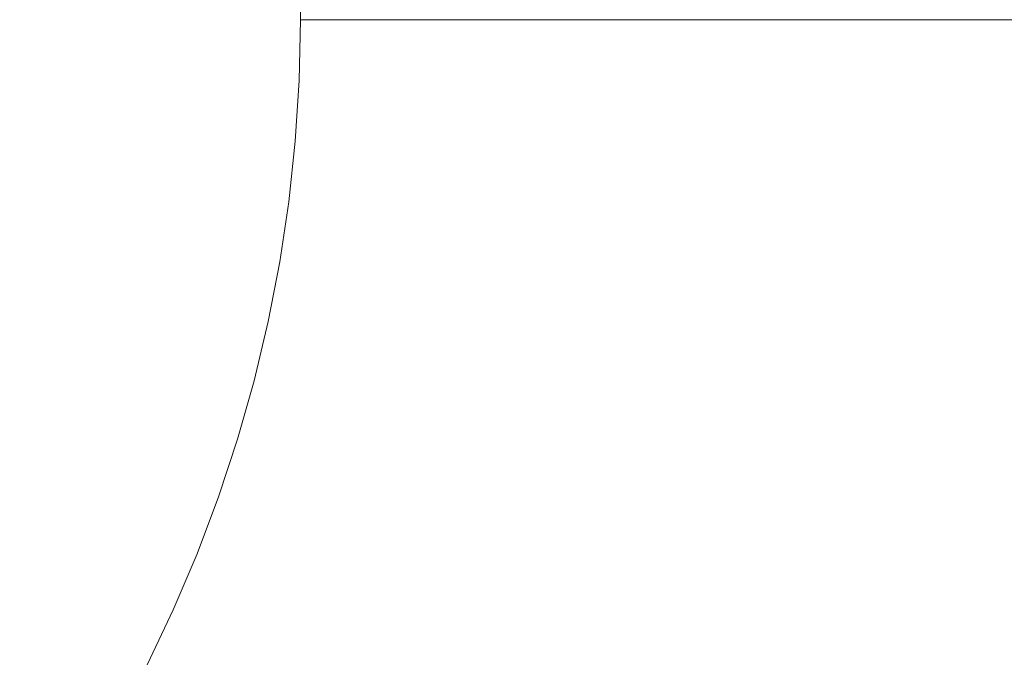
# Model space of a CAD drawing. Header units: centimetres. Extents: x -26 to 27.3, y -25.3 to -23.5.
# Tile 129 of 200: x 9.2898 to 9.3585, y -24.8049 to -24.7599. Entities that reach past the tile are written whole.
import ezdxf

# ---------------------------------------------------------------- set-up
doc = ezdxf.new("R2010")
doc.units = ezdxf.units.CM
doc.header["$LTSCALE"] = 2.54
doc.layers.add('Lucido design-1', color=7, linetype='Continuous')

# ---------------------------------------------------------------- blocks, each defined once
blk = doc.blocks.new('Gruppo-4-1')
at = {"color": 7, "linetype": 'Continuous', "lineweight": 9}
blk.add_3dface([(-25.890647, -23.559888, -349.282667), (-25.890647, -25.159888, -349.282667), (27.209353, -25.159888, -349.282667), (27.209353, -23.559888, -349.282667)], dxfattribs=at)
for points, invisible_edges in [([(-7.990647, -23.559888, -349.682667), (9.309353, -23.559888, -349.682667), (9.209353, -24.859888, -349.682667), (-7.890647, -24.859888, -349.682667)], 10), ([(9.209353, -24.859888, -349.682667), (9.309353, -23.559888, -349.682667), (9.309353, -24.759888, -349.682667)], 9), ([(9.313269, -23.559888, -349.682752), (9.313269, -24.759888, -349.682743), (9.309353, -24.759888, -349.682667), (9.309353, -23.559888, -349.682667)], 1), ([(9.313269, -23.559888, -349.682752), (9.313715, -23.559888, -349.682762), (9.317572, -24.759888, -349.683007), (9.317479, -24.759888, -349.682997)], 10), ([(9.317479, -24.759888, -349.682997), (9.313269, -24.759888, -349.682743), (9.313269, -23.559888, -349.682752)], 10), ([(9.313715, -23.559888, -349.682762), (9.317572, -23.559888, -349.683015), (9.317572, -24.759888, -349.683007)], 10), ([(9.321666, -24.759888, -349.683428), (9.317572, -24.759888, -349.683007), (9.317572, -23.559888, -349.683015)], 10), ([(9.209353, -24.859888, -349.682667), (9.309353, -24.759888, -349.682667), (9.309263, -24.764132, -349.682667)], 9), ([(9.313275, -24.759888, -349.682744), (9.313182, -24.764299, -349.682744), (9.309263, -24.764132, -349.682667), (9.309353, -24.759888, -349.682667)], 3), ([(9.317479, -24.759888, -349.682997), (9.317381, -24.764477, -349.682997), (9.313182, -24.764299, -349.682744), (9.313275, -24.759888, -349.682744)], 7), ([(9.317381, -24.764477, -349.682997), (9.317479, -24.759888, -349.682997), (9.317572, -24.759888, -349.683007)], 9), ([(9.317572, -24.759888, -349.683007), (9.321666, -24.759888, -349.683428), (9.321565, -24.764655, -349.683428), (9.317381, -24.764477, -349.682997)], 14), ([(9.321565, -24.764655, -349.683428), (9.321666, -24.759888, -349.683428), (9.321861, -24.759888, -349.683456)], 9), ([(9.321861, -24.759888, -349.683456), (9.325827, -24.759888, -349.684033), (9.325722, -24.764831, -349.684033), (9.321565, -24.764655, -349.683428)], 14), ([(9.325722, -24.764831, -349.684033), (9.325827, -24.759888, -349.684033), (9.32612, -24.759888, -349.684088)], 9), ([(9.32612, -24.759888, -349.684088), (9.329955, -24.759888, -349.684812), (9.329847, -24.765007, -349.684812), (9.325722, -24.764831, -349.684033)], 14), ([(9.329847, -24.765007, -349.684812), (9.329955, -24.759888, -349.684812), (9.33034, -24.759888, -349.684901)], 9), ([(9.33034, -24.759888, -349.684901), (9.334043, -24.759888, -349.685763), (9.333931, -24.76518, -349.685763), (9.329847, -24.765007, -349.684812)], 14), ([(9.333931, -24.76518, -349.685763), (9.334043, -24.759888, -349.685763), (9.334515, -24.759888, -349.685893)], 9), ([(9.334515, -24.759888, -349.685893), (9.338084, -24.759888, -349.686883), (9.337968, -24.765351, -349.686883), (9.333931, -24.76518, -349.685763)], 14), ([(9.337968, -24.765351, -349.686883), (9.338084, -24.759888, -349.686883), (9.338637, -24.759888, -349.687061)], 9), ([(9.338637, -24.759888, -349.687061), (9.34207, -24.759888, -349.68817), (9.34195, -24.765521, -349.68817), (9.337968, -24.765351, -349.686883)], 14), ([(9.34195, -24.765521, -349.68817), (9.34207, -24.759888, -349.68817), (9.342699, -24.759888, -349.688403)], 9), ([(9.342699, -24.759888, -349.688403), (9.345995, -24.759888, -349.689622), (9.345872, -24.765687, -349.689622), (9.34195, -24.765521, -349.68817)], 14), ([(9.345872, -24.765687, -349.689622), (9.345995, -24.759888, -349.689622), (9.346694, -24.759888, -349.689914)], 9), ([(9.346694, -24.759888, -349.689914), (9.349852, -24.759888, -349.691235), (9.349725, -24.765851, -349.691235), (9.345872, -24.765687, -349.689622)], 14), ([(9.349725, -24.765851, -349.691235), (9.349852, -24.759888, -349.691235), (9.350615, -24.759888, -349.691592)], 9), ([(9.350615, -24.759888, -349.691592), (9.353635, -24.759888, -349.693006), (9.353505, -24.766012, -349.693006), (9.349725, -24.765851, -349.691235)], 14), ([(9.353505, -24.766012, -349.693006), (9.353635, -24.759888, -349.693006), (9.354457, -24.759888, -349.693433)], 9), ([(9.354457, -24.759888, -349.693433), (9.357338, -24.759888, -349.694931), (9.357204, -24.766169, -349.694931), (9.353505, -24.766012, -349.693006)], 14), ([(9.357204, -24.766169, -349.694931), (9.357338, -24.759888, -349.694931), (9.358211, -24.759888, -349.695433)], 9), ([(9.358211, -24.759888, -349.695433), (9.360953, -24.759888, -349.697008), (9.360817, -24.766322, -349.697008), (9.357204, -24.766169, -349.694931)], 14), ([(9.209353, -24.859888, -349.682667), (9.309263, -24.764132, -349.682667), (9.308993, -24.768369, -349.682667), (9.308543, -24.77259, -349.682667)], 9), ([(9.313182, -24.764299, -349.682744), (9.312901, -24.768701, -349.682744), (9.308993, -24.768369, -349.682667), (9.309263, -24.764132, -349.682667)], 11), ([(9.317381, -24.764477, -349.682997), (9.317089, -24.769058, -349.682997), (9.312901, -24.768701, -349.682744), (9.313182, -24.764299, -349.682744)], 15), ([(9.321565, -24.764655, -349.683428), (9.321261, -24.769413, -349.683428), (9.317089, -24.769058, -349.682997), (9.317381, -24.764477, -349.682997)], 15), ([(9.325722, -24.764831, -349.684033), (9.325408, -24.769766, -349.684033), (9.321261, -24.769413, -349.683428), (9.321565, -24.764655, -349.683428)], 15), ([(9.329847, -24.765007, -349.684812), (9.329521, -24.770116, -349.684812), (9.325408, -24.769766, -349.684033), (9.325722, -24.764831, -349.684033)], 15), ([(9.333931, -24.76518, -349.685763), (9.333594, -24.770462, -349.685763), (9.329521, -24.770116, -349.684812), (9.329847, -24.765007, -349.684812)], 15), ([(9.337968, -24.765351, -349.686883), (9.33762, -24.770805, -349.686883), (9.333594, -24.770462, -349.685763), (9.333931, -24.76518, -349.685763)], 15), ([(9.34195, -24.765521, -349.68817), (9.341592, -24.771143, -349.68817), (9.33762, -24.770805, -349.686883), (9.337968, -24.765351, -349.686883)], 15), ([(9.345872, -24.765687, -349.689622), (9.345502, -24.771476, -349.689622), (9.341592, -24.771143, -349.68817), (9.34195, -24.765521, -349.68817)], 15), ([(9.349725, -24.765851, -349.691235), (9.349346, -24.771803, -349.691235), (9.345502, -24.771476, -349.689622), (9.345872, -24.765687, -349.689622)], 15), ([(9.353505, -24.766012, -349.693006), (9.353115, -24.772124, -349.693006), (9.349346, -24.771803, -349.691235), (9.349725, -24.765851, -349.691235)], 15), ([(9.357204, -24.766169, -349.694931), (9.356804, -24.772438, -349.694931), (9.353115, -24.772124, -349.693006), (9.353505, -24.766012, -349.693006)], 15), ([(9.360817, -24.766322, -349.697008), (9.360407, -24.772745, -349.697008), (9.356804, -24.772438, -349.694931), (9.357204, -24.766169, -349.694931)], 15), ([(9.312901, -24.768701, -349.682744), (9.312434, -24.773088, -349.682744), (9.308543, -24.77259, -349.682667), (9.308993, -24.768369, -349.682667)], 11), ([(9.317089, -24.769058, -349.682997), (9.316603, -24.773622, -349.682997), (9.312434, -24.773088, -349.682744), (9.312901, -24.768701, -349.682744)], 15), ([(9.321261, -24.769413, -349.683428), (9.320756, -24.774154, -349.683428), (9.316603, -24.773622, -349.682997), (9.317089, -24.769058, -349.682997)], 15), ([(9.325408, -24.769766, -349.684033), (9.324884, -24.774682, -349.684033), (9.320756, -24.774154, -349.683428), (9.321261, -24.769413, -349.683428)], 15), ([(9.329521, -24.770116, -349.684812), (9.328979, -24.775207, -349.684812), (9.324884, -24.774682, -349.684033), (9.325408, -24.769766, -349.684033)], 15), ([(9.333594, -24.770462, -349.685763), (9.333033, -24.775726, -349.685763), (9.328979, -24.775207, -349.684812), (9.329521, -24.770116, -349.684812)], 15), ([(9.33762, -24.770805, -349.686883), (9.337041, -24.776239, -349.686883), (9.333033, -24.775726, -349.685763), (9.333594, -24.770462, -349.685763)], 15), ([(9.341592, -24.771143, -349.68817), (9.340995, -24.776745, -349.68817), (9.337041, -24.776239, -349.686883), (9.33762, -24.770805, -349.686883)], 15), ([(9.345502, -24.771476, -349.689622), (9.344888, -24.777244, -349.689622), (9.340995, -24.776745, -349.68817), (9.341592, -24.771143, -349.68817)], 15), ([(9.349346, -24.771803, -349.691235), (9.348714, -24.777734, -349.691235), (9.344888, -24.777244, -349.689622), (9.345502, -24.771476, -349.689622)], 15), ([(9.353115, -24.772124, -349.693006), (9.352466, -24.778214, -349.693006), (9.348714, -24.777734, -349.691235), (9.349346, -24.771803, -349.691235)], 15), ([(9.356804, -24.772438, -349.694931), (9.356139, -24.778685, -349.694931), (9.352466, -24.778214, -349.693006), (9.353115, -24.772124, -349.693006)], 15), ([(9.308543, -24.77259, -349.682667), (9.307915, -24.776788, -349.682667), (9.307109, -24.780956, -349.682667), (9.209353, -24.859888, -349.682667)], 12), ([(9.312434, -24.773088, -349.682744), (9.31178, -24.777451, -349.682744), (9.307915, -24.776788, -349.682667), (9.308543, -24.77259, -349.682667)], 11), ([(9.360407, -24.772745, -349.697008), (9.359725, -24.779144, -349.697008), (9.356139, -24.778685, -349.694931), (9.356804, -24.772438, -349.694931)], 15), ([(9.316603, -24.773622, -349.682997), (9.315923, -24.778161, -349.682997), (9.31178, -24.777451, -349.682744), (9.312434, -24.773088, -349.682744)], 15), ([(9.320756, -24.774154, -349.683428), (9.32005, -24.778869, -349.683428), (9.315923, -24.778161, -349.682997), (9.316603, -24.773622, -349.682997)], 15), ([(9.324884, -24.774682, -349.684033), (9.324152, -24.779572, -349.684033), (9.32005, -24.778869, -349.683428), (9.320756, -24.774154, -349.683428)], 15), ([(9.328979, -24.775207, -349.684812), (9.328221, -24.78027, -349.684812), (9.324152, -24.779572, -349.684033), (9.324884, -24.774682, -349.684033)], 15), ([(9.333033, -24.775726, -349.685763), (9.33225, -24.780961, -349.685763), (9.328221, -24.78027, -349.684812), (9.328979, -24.775207, -349.684812)], 15), ([(9.337041, -24.776239, -349.686883), (9.336232, -24.781644, -349.686883), (9.33225, -24.780961, -349.685763), (9.333033, -24.775726, -349.685763)], 15), ([(9.340995, -24.776745, -349.68817), (9.340161, -24.782317, -349.68817), (9.336232, -24.781644, -349.686883), (9.337041, -24.776239, -349.686883)], 15), ([(9.31178, -24.777451, -349.682744), (9.310943, -24.781782, -349.682744), (9.307109, -24.780956, -349.682667), (9.307915, -24.776788, -349.682667)], 11), ([(9.344888, -24.777244, -349.689622), (9.344029, -24.782981, -349.689622), (9.340161, -24.782317, -349.68817), (9.340995, -24.776745, -349.68817)], 15), ([(9.315923, -24.778161, -349.682997), (9.315052, -24.782668, -349.682997), (9.310943, -24.781782, -349.682744), (9.31178, -24.777451, -349.682744)], 15), ([(9.348714, -24.777734, -349.691235), (9.347831, -24.783632, -349.691235), (9.344029, -24.782981, -349.689622), (9.344888, -24.777244, -349.689622)], 15), ([(9.352466, -24.778214, -349.693006), (9.35156, -24.784272, -349.693006), (9.347831, -24.783632, -349.691235), (9.348714, -24.777734, -349.691235)], 15), ([(9.32005, -24.778869, -349.683428), (9.319145, -24.78355, -349.683428), (9.315052, -24.782668, -349.682997), (9.315923, -24.778161, -349.682997)], 15), ([(9.356139, -24.778685, -349.694931), (9.355209, -24.784898, -349.694931), (9.35156, -24.784272, -349.693006), (9.352466, -24.778214, -349.693006)], 15), ([(9.324152, -24.779572, -349.684033), (9.323213, -24.784427, -349.684033), (9.319145, -24.78355, -349.683428), (9.32005, -24.778869, -349.683428)], 15), ([(9.359725, -24.779144, -349.697008), (9.358773, -24.785509, -349.697008), (9.355209, -24.784898, -349.694931), (9.356139, -24.778685, -349.694931)], 15), ([(9.328221, -24.78027, -349.684812), (9.327249, -24.785296, -349.684812), (9.323213, -24.784427, -349.684033), (9.324152, -24.779572, -349.684033)], 15), ([(9.33225, -24.780961, -349.685763), (9.331245, -24.786158, -349.685763), (9.327249, -24.785296, -349.684812), (9.328221, -24.78027, -349.684812)], 15), ([(9.307109, -24.780956, -349.682667), (9.306126, -24.785086, -349.682667), (9.30497, -24.78917, -349.682667), (9.209353, -24.859888, -349.682667)], 12), ([(9.310943, -24.781782, -349.682744), (9.309922, -24.786074, -349.682744), (9.306126, -24.785086, -349.682667), (9.307109, -24.780956, -349.682667)], 11), ([(9.336232, -24.781644, -349.686883), (9.335194, -24.787009, -349.686883), (9.331245, -24.786158, -349.685763), (9.33225, -24.780961, -349.685763)], 15), ([(9.315052, -24.782668, -349.682997), (9.31399, -24.787133, -349.682997), (9.309922, -24.786074, -349.682744), (9.310943, -24.781782, -349.682744)], 15), ([(9.340161, -24.782317, -349.68817), (9.339091, -24.787849, -349.68817), (9.335194, -24.787009, -349.686883), (9.336232, -24.781644, -349.686883)], 15), ([(9.344029, -24.782981, -349.689622), (9.342928, -24.788676, -349.689622), (9.339091, -24.787849, -349.68817), (9.340161, -24.782317, -349.68817)], 15), ([(9.319145, -24.78355, -349.683428), (9.318042, -24.788188, -349.683428), (9.31399, -24.787133, -349.682997), (9.315052, -24.782668, -349.682997)], 15), ([(9.347831, -24.783632, -349.691235), (9.346699, -24.789488, -349.691235), (9.342928, -24.788676, -349.689622), (9.344029, -24.782981, -349.689622)], 15), ([(9.323213, -24.784427, -349.684033), (9.322069, -24.789237, -349.684033), (9.318042, -24.788188, -349.683428), (9.319145, -24.78355, -349.683428)], 15), ([(9.35156, -24.784272, -349.693006), (9.350397, -24.790285, -349.693006), (9.346699, -24.789488, -349.691235), (9.347831, -24.783632, -349.691235)], 15), ([(9.327249, -24.785296, -349.684812), (9.326064, -24.790277, -349.684812), (9.322069, -24.789237, -349.684033), (9.323213, -24.784427, -349.684033)], 15), ([(9.355209, -24.784898, -349.694931), (9.354016, -24.791065, -349.694931), (9.350397, -24.790285, -349.693006), (9.35156, -24.784272, -349.693006)], 15), ([(9.309922, -24.786074, -349.682744), (9.30872, -24.790319, -349.682744), (9.30497, -24.78917, -349.682667), (9.306126, -24.785086, -349.682667)], 11), ([(9.331245, -24.786158, -349.685763), (9.33002, -24.791307, -349.685763), (9.326064, -24.790277, -349.684812), (9.327249, -24.785296, -349.684812)], 15), ([(9.358773, -24.785509, -349.697008), (9.357551, -24.791827, -349.697008), (9.354016, -24.791065, -349.694931), (9.355209, -24.784898, -349.694931)], 15), ([(9.362245, -24.786104, -349.699231), (9.360995, -24.792569, -349.699231), (9.357551, -24.791827, -349.697008), (9.358773, -24.785509, -349.697008)], 15), ([(9.31399, -24.787133, -349.682997), (9.312739, -24.79155, -349.682997), (9.30872, -24.790319, -349.682744), (9.309922, -24.786074, -349.682744)], 15), ([(9.335194, -24.787009, -349.686883), (9.33393, -24.792325, -349.686883), (9.33002, -24.791307, -349.685763), (9.331245, -24.786158, -349.685763)], 15), ([(9.318042, -24.788188, -349.683428), (9.316743, -24.792776, -349.683428), (9.312739, -24.79155, -349.682997), (9.31399, -24.787133, -349.682997)], 15), ([(9.339091, -24.787849, -349.68817), (9.337787, -24.79333, -349.68817), (9.33393, -24.792325, -349.686883), (9.335194, -24.787009, -349.686883)], 15), ([(9.342928, -24.788676, -349.689622), (9.341586, -24.794319, -349.689622), (9.337787, -24.79333, -349.68817), (9.339091, -24.787849, -349.68817)], 15), ([(9.322069, -24.789237, -349.684033), (9.320722, -24.793994, -349.684033), (9.316743, -24.792776, -349.683428), (9.318042, -24.788188, -349.683428)], 15), ([(9.346699, -24.789488, -349.691235), (9.345319, -24.795291, -349.691235), (9.341586, -24.794319, -349.689622), (9.342928, -24.788676, -349.689622)], 15), ([(9.209353, -24.859888, -349.682667), (9.30497, -24.78917, -349.682667), (9.303641, -24.793202, -349.682667), (9.302142, -24.797174, -349.682667)], 9), ([(9.30872, -24.790319, -349.682744), (9.307339, -24.794509, -349.682744), (9.303641, -24.793202, -349.682667), (9.30497, -24.78917, -349.682667)], 11), ([(9.326064, -24.790277, -349.684812), (9.324669, -24.795203, -349.684812), (9.320722, -24.793994, -349.684033), (9.322069, -24.789237, -349.684033)], 15), ([(9.350397, -24.790285, -349.693006), (9.34898, -24.796244, -349.693006), (9.345319, -24.795291, -349.691235), (9.346699, -24.789488, -349.691235)], 15), ([(9.312739, -24.79155, -349.682997), (9.311302, -24.795909, -349.682997), (9.307339, -24.794509, -349.682744), (9.30872, -24.790319, -349.682744)], 15), ([(9.33002, -24.791307, -349.685763), (9.328578, -24.7964, -349.685763), (9.324669, -24.795203, -349.684812), (9.326064, -24.790277, -349.684812)], 15), ([(9.354016, -24.791065, -349.694931), (9.352563, -24.797177, -349.694931), (9.34898, -24.796244, -349.693006), (9.350397, -24.790285, -349.693006)], 15), ([(9.33393, -24.792325, -349.686883), (9.332441, -24.797583, -349.686883), (9.328578, -24.7964, -349.685763), (9.33002, -24.791307, -349.685763)], 15), ([(9.357551, -24.791827, -349.697008), (9.356062, -24.798088, -349.697008), (9.352563, -24.797177, -349.694931), (9.354016, -24.791065, -349.694931)], 15), ([(9.316743, -24.792776, -349.683428), (9.31525, -24.797304, -349.683428), (9.311302, -24.795909, -349.682997), (9.312739, -24.79155, -349.682997)], 15), ([(9.360995, -24.792569, -349.699231), (9.359471, -24.798976, -349.699231), (9.356062, -24.798088, -349.697008), (9.357551, -24.791827, -349.697008)], 15), ([(9.320722, -24.793994, -349.684033), (9.319174, -24.79869, -349.684033), (9.31525, -24.797304, -349.683428), (9.316743, -24.792776, -349.683428)], 15), ([(9.337787, -24.79333, -349.68817), (9.336252, -24.79875, -349.68817), (9.332441, -24.797583, -349.686883), (9.33393, -24.792325, -349.686883)], 15), ([(9.307339, -24.794509, -349.682744), (9.305781, -24.798636, -349.682744), (9.302142, -24.797174, -349.682667), (9.303641, -24.793202, -349.682667)], 11), ([(9.341586, -24.794319, -349.689622), (9.340005, -24.7999, -349.689622), (9.336252, -24.79875, -349.68817), (9.337787, -24.79333, -349.68817)], 15), ([(9.324669, -24.795203, -349.684812), (9.323066, -24.800065, -349.684812), (9.319174, -24.79869, -349.684033), (9.320722, -24.793994, -349.684033)], 15), ([(9.311302, -24.795909, -349.682997), (9.309682, -24.800203, -349.682997), (9.305781, -24.798636, -349.682744), (9.307339, -24.794509, -349.682744)], 15), ([(9.345319, -24.795291, -349.691235), (9.343693, -24.801029, -349.691235), (9.340005, -24.7999, -349.689622), (9.341586, -24.794319, -349.689622)], 15), ([(9.328578, -24.7964, -349.685763), (9.326921, -24.801427, -349.685763), (9.323066, -24.800065, -349.684812), (9.324669, -24.795203, -349.684812)], 15), ([(9.34898, -24.796244, -349.693006), (9.347311, -24.802137, -349.693006), (9.343693, -24.801029, -349.691235), (9.345319, -24.795291, -349.691235)], 15), ([(9.31525, -24.797304, -349.683428), (9.313567, -24.801765, -349.683428), (9.309682, -24.800203, -349.682997), (9.311302, -24.795909, -349.682997)], 15), ([(9.352563, -24.797177, -349.694931), (9.350851, -24.803221, -349.694931), (9.347311, -24.802137, -349.693006), (9.34898, -24.796244, -349.693006)], 15), ([(9.332441, -24.797583, -349.686883), (9.33073, -24.802773, -349.686883), (9.326921, -24.801427, -349.685763), (9.328578, -24.7964, -349.685763)], 15), ([(9.302142, -24.797174, -349.682667), (9.300476, -24.801078, -349.682667), (9.298646, -24.804908, -349.682667), (9.209353, -24.859888, -349.682667)], 12), ([(9.305781, -24.798636, -349.682744), (9.30405, -24.802694, -349.682744), (9.300476, -24.801078, -349.682667), (9.302142, -24.797174, -349.682667)], 11), ([(9.319174, -24.79869, -349.684033), (9.317428, -24.803316, -349.684033), (9.313567, -24.801765, -349.683428), (9.31525, -24.797304, -349.683428)], 15), ([(9.336252, -24.79875, -349.68817), (9.334489, -24.804101, -349.68817), (9.33073, -24.802773, -349.686883), (9.332441, -24.797583, -349.686883)], 15), ([(9.356062, -24.798088, -349.697008), (9.354308, -24.80428, -349.697008), (9.350851, -24.803221, -349.694931), (9.352563, -24.797177, -349.694931)], 15), ([(9.359471, -24.798976, -349.699231), (9.357677, -24.805312, -349.699231), (9.354308, -24.80428, -349.697008), (9.356062, -24.798088, -349.697008)], 15), ([(9.309682, -24.800203, -349.682997), (9.30788, -24.804425, -349.682997), (9.30405, -24.802694, -349.682744), (9.305781, -24.798636, -349.682744)], 15), ([(9.323066, -24.800065, -349.684812), (9.321259, -24.804855, -349.684812), (9.317428, -24.803316, -349.684033), (9.319174, -24.79869, -349.684033)], 15), ([(9.340005, -24.7999, -349.689622), (9.338189, -24.805409, -349.689622), (9.334489, -24.804101, -349.68817), (9.336252, -24.79875, -349.68817)], 15), ([(9.362785, -24.799838, -349.701598), (9.360951, -24.806314, -349.701598), (9.357677, -24.805312, -349.699231), (9.359471, -24.798976, -349.699231)], 15), ([(9.313567, -24.801765, -349.683428), (9.311696, -24.80615, -349.683428), (9.30788, -24.804425, -349.682997), (9.309682, -24.800203, -349.682997)], 15), ([(9.326921, -24.801427, -349.685763), (9.325052, -24.80638, -349.685763), (9.321259, -24.804855, -349.684812), (9.323066, -24.800065, -349.684812)], 15), ([(9.343693, -24.801029, -349.691235), (9.341826, -24.806694, -349.691235), (9.338189, -24.805409, -349.689622), (9.340005, -24.7999, -349.689622)], 15), ([(9.30405, -24.802694, -349.682744), (9.302148, -24.806674, -349.682744), (9.298646, -24.804908, -349.682667), (9.300476, -24.801078, -349.682667)], 11), ([(9.347311, -24.802137, -349.693006), (9.345393, -24.807954, -349.693006), (9.341826, -24.806694, -349.691235), (9.343693, -24.801029, -349.691235)], 15), ([(9.317428, -24.803316, -349.684033), (9.315488, -24.807864, -349.684033), (9.311696, -24.80615, -349.683428), (9.313567, -24.801765, -349.683428)], 15), ([(9.33073, -24.802773, -349.686883), (9.328801, -24.807886, -349.686883), (9.325052, -24.80638, -349.685763), (9.326921, -24.801427, -349.685763)], 15), ([(9.350851, -24.803221, -349.694931), (9.348884, -24.809188, -349.694931), (9.345393, -24.807954, -349.693006), (9.347311, -24.802137, -349.693006)], 15), ([(9.30788, -24.804425, -349.682997), (9.305901, -24.808567, -349.682997), (9.302148, -24.806674, -349.682744), (9.30405, -24.802694, -349.682744)], 15), ([(9.334489, -24.804101, -349.68817), (9.332499, -24.809372, -349.68817), (9.328801, -24.807886, -349.686883), (9.33073, -24.802773, -349.686883)], 15), ([(9.321259, -24.804855, -349.684812), (9.319249, -24.809564, -349.684812), (9.315488, -24.807864, -349.684033), (9.317428, -24.803316, -349.684033)], 15), ([(9.354308, -24.80428, -349.697008), (9.352294, -24.810392, -349.697008), (9.348884, -24.809188, -349.694931), (9.350851, -24.803221, -349.694931)], 15), ([(9.311696, -24.80615, -349.683428), (9.30964, -24.810452, -349.683428), (9.305901, -24.808567, -349.682997), (9.30788, -24.804425, -349.682997)], 15), ([(9.338189, -24.805409, -349.689622), (9.336141, -24.810836, -349.689622), (9.332499, -24.809372, -349.68817), (9.334489, -24.804101, -349.68817)], 15), ([(9.357677, -24.805312, -349.699231), (9.355615, -24.811566, -349.699231), (9.352294, -24.810392, -349.697008), (9.354308, -24.80428, -349.697008)], 15), ([(9.325052, -24.80638, -349.685763), (9.322974, -24.811248, -349.685763), (9.319249, -24.809564, -349.684812), (9.321259, -24.804855, -349.684812)], 15)]:
    blk.add_3dface(points, dxfattribs=dict(at, invisible_edges=invisible_edges))

msp = doc.modelspace()

# ---------------------------------------------------------------- block references
at = {"layer": 'Lucido design-1', "color": 7}
msp.add_blockref('Gruppo-4-1', (0, 0), dxfattribs=at)

doc.saveas('drawing.dxf')
